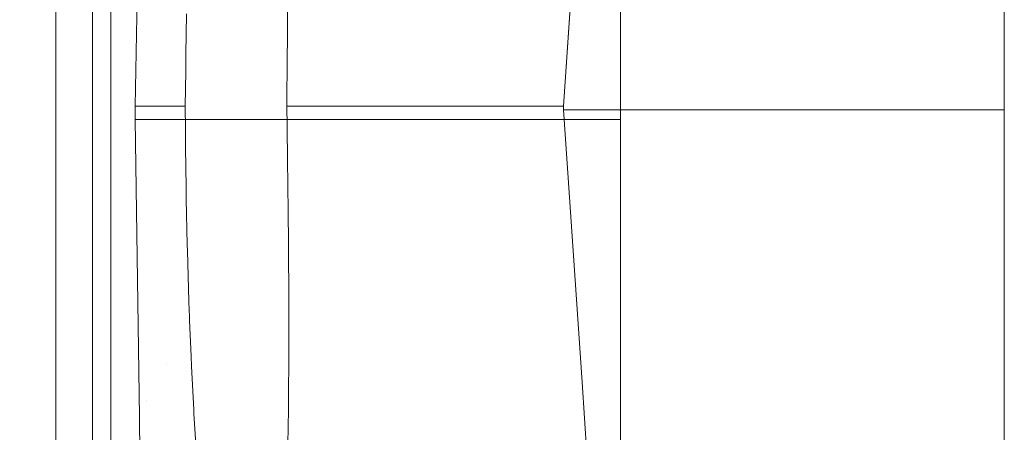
# Model space of a CAD drawing. Header units: millimetres. Extents: x -174 to 174, y -184 to 184.
# Tile 11 of 35: x -110 to -63, y -14 to 5. Entities that reach past the tile are written whole.
import ezdxf

# ---------------------------------------------------------------- set-up
doc = ezdxf.new("R2010")
doc.units = ezdxf.units.MM
doc.header["$LTSCALE"] = 5.08
doc.layers.add('Lighting-LED', color=7, linetype='Continuous', lineweight=5, true_color=0x000000)

# ---------------------------------------------------------------- blocks, each defined once
blk = doc.blocks.new('Group-1')
at = {"layer": 'Lighting-LED', "color": 18, "linetype": 'Continuous', "lineweight": 5}
for points, invisible_edges in [([(-5254.737, -897.549, -460.895), (-5203.672, -861.075, -372.449), (-5256.611, -562.84, -464.14), (-5269.635, -567.845, -486.699)], 14), ([(-5268.769, -567.845, -487.199), (-5255.745, -562.84, -464.64), (-5202.806, -861.075, -372.949), (-5253.871, -897.549, -461.395)], 11), ([(-5256.193, -562.911, -463.416), (-5256.401, -562.858, -463.777), (-5256.611, -562.84, -464.14), (-5203.672, -861.075, -372.449)], 12), ([(-5203.672, -861.075, -372.449), (-5255.786, -563.12, -462.712), (-5255.987, -562.998, -463.061), (-5256.193, -562.911, -463.416)], 9), ([(-5203.672, -861.075, -372.449), (-5203.689, -599.484, -372.478), (-5255.786, -563.12, -462.712)], 9), ([(-5202.806, -861.075, -372.949), (-5255.745, -562.84, -464.64), (-5255.535, -562.858, -464.277), (-5255.327, -562.911, -463.916)], 9), ([(-5255.327, -562.911, -463.916), (-5255.121, -562.998, -463.561), (-5254.92, -563.12, -463.212), (-5202.806, -861.075, -372.949)], 12), ([(-5254.92, -563.12, -463.212), (-5202.823, -599.484, -372.978), (-5202.806, -861.075, -372.949)], 10), ([(-5203.689, -599.484, -372.478), (-5203.672, -861.075, -372.449), (-5202.013, -856.367, -369.575), (-5202.013, -604.205, -369.575)], 11), ([(-5201.147, -604.205, -370.075), (-5201.147, -856.367, -370.075), (-5202.806, -861.075, -372.949), (-5202.823, -599.484, -372.978)], 14), ([(-5176.765, -730.007, -345.921), (-5176.739, -621.733, -346.052), (-5176.79, -836.445, -346.052)], 9), ([(-5014.177, -836.446, -346.052), (-5176.79, -836.445, -346.052), (-5176.739, -621.733, -346.052)], 9), ([(-5176.765, -730.007, -345.921), (-5176.739, -622.319, -345.857), (-5176.739, -621.733, -346.052)], 10), ([(-5176.739, -621.733, -346.052), (-5014.229, -621.72, -346.052), (-5014.177, -836.446, -346.052)], 9), ([(-5176.895, -622.818, -345.857), (-5176.739, -622.319, -345.857), (-5176.765, -730.007, -345.921)], 9), ([(-5176.956, -623.012, -345.857), (-5176.895, -622.818, -345.857), (-5176.765, -730.007, -345.921)], 10), ([(-5177.145, -623.49, -345.857), (-5177.139, -623.477, -345.857), (-5177.11, -623.414, -345.857), (-5176.765, -730.007, -345.921)], 12), ([(-5176.765, -730.007, -345.921), (-5177.11, -623.414, -345.857), (-5177.042, -623.247, -345.857)], 9), ([(-5177.042, -623.247, -345.857), (-5176.99, -623.118, -345.857), (-5176.765, -730.007, -345.921)], 10), ([(-5176.765, -730.007, -345.921), (-5176.99, -623.118, -345.857), (-5176.956, -623.012, -345.857)], 9), ([(-5177.383, -623.912, -345.858), (-5177.291, -623.768, -345.858), (-5176.765, -730.007, -345.921)], 10), ([(-5176.765, -730.007, -345.921), (-5177.291, -623.768, -345.858), (-5177.145, -623.49, -345.857)], 9), ([(-5177.861, -624.528, -345.858), (-5177.673, -624.314, -345.858), (-5176.765, -730.007, -345.921)], 10), ([(-5177.673, -624.314, -345.858), (-5177.649, -624.287, -345.858), (-5176.765, -730.007, -345.921)], 10), ([(-5176.765, -730.007, -345.921), (-5177.649, -624.287, -345.858), (-5177.459, -624.033, -345.858)], 9), ([(-5176.765, -730.007, -345.921), (-5177.459, -624.033, -345.858), (-5177.383, -623.912, -345.858)], 9), ([(-5176.765, -730.007, -345.921), (-5178.282, -624.911, -345.858), (-5178.043, -624.707, -345.858)], 9), ([(-5176.765, -730.007, -345.921), (-5178.043, -624.707, -345.858), (-5178.011, -624.675, -345.858)], 9), ([(-5178.011, -624.675, -345.858), (-5177.861, -624.528, -345.858), (-5176.765, -730.007, -345.921)], 10), ([(-5192.167, -634.165, -345.864), (-5178.539, -625.096, -345.858), (-5176.765, -730.007, -345.921)], 10), ([(-5176.765, -730.007, -345.921), (-5178.539, -625.096, -345.858), (-5178.391, -624.989, -345.858)], 9), ([(-5178.391, -624.989, -345.858), (-5178.282, -624.911, -345.858), (-5176.765, -730.007, -345.921)], 10), ([(-5176.765, -730.007, -345.921), (-5192.46, -634.412, -345.864), (-5192.268, -634.241, -345.864), (-5192.2, -634.188, -345.864)], 11), ([(-5192.2, -634.188, -345.864), (-5192.167, -634.165, -345.864), (-5176.765, -730.007, -345.921)], 10), ([(-5176.765, -730.007, -345.921), (-5193.018, -635.444, -345.864), (-5192.725, -634.74, -345.864), (-5192.689, -634.684, -345.864)], 11), ([(-5192.689, -634.684, -345.864), (-5192.611, -634.582, -345.864), (-5176.765, -730.007, -345.921)], 10), ([(-5176.765, -730.007, -345.921), (-5192.611, -634.582, -345.864), (-5192.59, -634.554, -345.864)], 9), ([(-5192.59, -634.554, -345.864), (-5192.562, -634.521, -345.864), (-5192.46, -634.412, -345.864), (-5176.765, -730.007, -345.921)], 12), ([(-5195.414, -653.212, -345.875), (-5193.037, -635.536, -345.865), (-5193.018, -635.444, -345.864), (-5176.765, -730.007, -345.921)], 12), ([(-5176.765, -730.007, -345.921), (-5197.519, -674.913, -345.888), (-5195.414, -653.212, -345.875)], 9), ([(-5158.714, -662.403, -94.789), (-5158.79, -662.619, -94.789), (-5158.422, -729.543, -94.85), (-5158.414, -661.823, -94.789)], 10), ([(-5158.414, -796.343, -94.789), (-5158.414, -661.823, -94.789), (-5158.422, -729.543, -94.85)], 10), ([(-5158.414, -661.823, -94.789), (-5158.422, -729.543, -94.85), (-5158.422, -729.543, -94.85)], 8), ([(-5158.414, -661.823, -94.789), (-5158.414, -796.343, -94.789), (-5032.535, -729.11, -94.789), (-5032.535, -706.605, -94.789)], 10), ([(-5158.422, -729.543, -94.85), (-5158.918, -662.915, -94.79), (-5158.986, -663.044, -94.79)], 9), ([(-5158.874, -662.814, -94.79), (-5158.918, -662.915, -94.79), (-5158.422, -729.543, -94.85)], 10), ([(-5158.422, -729.543, -94.85), (-5158.79, -662.619, -94.789), (-5158.874, -662.814, -94.79)], 9), ([(-5159.232, -663.458, -94.79), (-5159.246, -663.477, -94.79), (-5158.422, -729.543, -94.85)], 10), ([(-5159.065, -663.195, -94.79), (-5159.232, -663.458, -94.79), (-5158.422, -729.543, -94.85)], 10), ([(-5158.986, -663.044, -94.79), (-5159.065, -663.195, -94.79), (-5158.422, -729.543, -94.85)], 10), ([(-5159.56, -663.868, -94.791), (-5159.695, -664.013, -94.791), (-5158.422, -729.543, -94.85)], 10), ([(-5158.422, -729.543, -94.85), (-5159.485, -663.787, -94.79), (-5159.56, -663.868, -94.791)], 9), ([(-5159.418, -663.706, -94.79), (-5159.485, -663.787, -94.79), (-5158.422, -729.543, -94.85)], 10), ([(-5158.422, -729.543, -94.85), (-5159.246, -663.477, -94.79), (-5159.418, -663.706, -94.79)], 9), ([(-5158.422, -729.543, -94.85), (-5159.695, -664.013, -94.791), (-5159.915, -664.216, -94.791), (-5177.655, -702.238, -94.826)], 13), ([(-5199.555, -706.191, -345.907), (-5198.245, -682.407, -345.892), (-5197.519, -674.913, -345.888), (-5176.765, -730.007, -345.921)], 12), ([(-5192.236, -729.359, -201.964), (-5189.746, -690.466, -194.547), (-5192.694, -723.038, -207.679)], 11), ([(-5186.419, -697.748, -161.163), (-5189.746, -690.466, -194.547), (-5192.236, -729.359, -201.964), (-5192.236, -729.359, -201.963)], 11), ([(-5186.419, -697.748, -161.163), (-5192.236, -729.359, -201.963), (-5189.259, -729.359, -172.69)], 9), ([(-5189.259, -729.359, -172.69), (-5188.776, -729.359, -168.443), (-5186.419, -697.748, -161.163)], 10), ([(-5182.521, -706.824, -126.195), (-5186.419, -697.748, -161.163), (-5188.776, -729.359, -168.443), (-5188.776, -729.359, -168.442)], 11), ([(-5203.769, -698.835, -235.781), (-5203.769, -698.714, -238.548), (-5203.769, -698.835, -241.315), (-5203.769, -730.464, -238.548)], 12), ([(-5203.769, -699.796, -230.331), (-5203.769, -699.196, -233.035), (-5203.769, -698.835, -235.781), (-5203.769, -730.464, -238.548)], 12), ([(-5203.769, -698.835, -241.315), (-5203.769, -699.196, -244.061), (-5203.769, -699.796, -246.766), (-5203.769, -730.464, -238.548)], 12), ([(-5203.769, -701.689, -225.13), (-5203.769, -700.629, -227.689), (-5203.769, -699.796, -230.331), (-5203.769, -730.464, -238.548)], 12), ([(-5203.769, -699.796, -246.766), (-5203.769, -700.629, -249.407), (-5203.769, -701.689, -251.966), (-5203.769, -730.464, -238.548)], 12), ([(-5203.769, -704.456, -220.337), (-5203.769, -702.968, -222.673), (-5203.769, -701.689, -225.13), (-5203.769, -730.464, -238.548)], 12), ([(-5203.769, -701.689, -251.966), (-5203.769, -702.968, -254.423), (-5203.769, -704.456, -256.759), (-5203.769, -730.464, -238.548)], 12), ([(-5177.655, -702.238, -94.826), (-5178.602, -716.167, -94.838), (-5158.422, -729.543, -94.85)], 10), ([(-5203.769, -708.013, -216.097), (-5203.769, -706.142, -218.14), (-5203.769, -704.456, -220.337), (-5203.769, -730.464, -238.548)], 12), ([(-5203.769, -704.456, -256.759), (-5203.769, -706.142, -258.957), (-5203.769, -708.013, -260.999), (-5203.769, -730.464, -238.548)], 12), ([(-5176.765, -730.007, -345.921), (-5199.706, -714.485, -345.911), (-5199.555, -706.191, -345.907)], 9), ([(-5182.521, -706.824, -126.195), (-5188.776, -729.359, -168.442), (-5186.956, -729.359, -152.46)], 9), ([(-5186.956, -729.359, -152.46), (-5184.324, -729.359, -132.127), (-5182.521, -706.824, -126.195)], 10), ([(-5178.602, -716.167, -94.838), (-5182.521, -706.824, -126.195), (-5184.324, -729.359, -132.127), (-5184.324, -729.359, -132.126)], 11), ([(-5203.769, -712.253, -212.54), (-5203.769, -710.055, -214.226), (-5203.769, -708.013, -216.097), (-5203.769, -730.464, -238.548)], 12), ([(-5203.769, -708.013, -260.999), (-5203.769, -710.055, -262.87), (-5203.769, -712.253, -264.556), (-5203.769, -730.464, -238.548)], 12), ([(-5203.769, -717.046, -209.773), (-5203.769, -714.589, -211.052), (-5203.769, -712.253, -212.54), (-5203.769, -730.464, -238.548)], 12), ([(-5203.769, -712.253, -264.556), (-5203.769, -714.589, -266.044), (-5203.769, -717.046, -267.323), (-5203.769, -730.464, -238.548)], 12), ([(-5199.706, -714.485, -345.911), (-5199.976, -729.359, -345.92), (-5199.956, -729.359, -342.478)], 8), ([(-5176.765, -730.007, -345.921), (-5199.976, -730.007, -345.921), (-5199.976, -729.359, -345.92), (-5199.706, -714.485, -345.911)], 8), ([(-5199.438, -715.3, -319.529), (-5199.706, -714.485, -345.911), (-5199.956, -729.359, -342.478)], 11), ([(-5199.956, -729.359, -342.478), (-5199.565, -729.359, -320.159), (-5199.438, -715.3, -319.529)], 10), ([(-5184.324, -729.359, -132.126), (-5179.499, -729.359, -94.85), (-5178.602, -716.167, -94.838)], 8), ([(-5178.602, -716.167, -94.838), (-5179.499, -729.359, -94.85), (-5179.49, -729.543, -94.85), (-5158.422, -729.543, -94.85)], 8), ([(-5203.769, -722.246, -207.88), (-5203.769, -719.605, -208.713), (-5203.769, -717.046, -209.773), (-5203.769, -730.464, -238.548)], 12), ([(-5203.769, -717.046, -267.323), (-5203.769, -719.605, -268.383), (-5203.769, -722.246, -269.216), (-5203.769, -730.464, -238.548)], 12), ([(-5198.487, -717.06, -290.977), (-5199.565, -729.359, -320.159), (-5199.451, -729.359, -313.627)], 9), ([(-5199.451, -729.359, -313.627), (-5198.514, -729.359, -291.925), (-5198.487, -717.06, -290.977)], 10), ([(-5197.554, -726.887, -270.096), (-5198.487, -717.06, -290.977), (-5198.514, -729.359, -291.925)], 11), ([(-5198.487, -717.06, -290.977), (-5197.554, -726.887, -270.096), (-5197.518, -724.953, -269.8)], 9), ([(-5203.769, -730.464, -238.548), (-5203.769, -727.697, -206.919), (-5203.769, -724.95, -207.28), (-5203.769, -722.246, -207.88)], 9), ([(-5203.769, -722.246, -269.216), (-5203.769, -724.95, -269.816), (-5203.769, -727.697, -270.177), (-5203.769, -730.464, -238.548)], 12), ([(-5192.694, -723.038, -207.679), (-5192.699, -724.954, -207.297), (-5192.236, -729.359, -201.964)], 10), ([(-5192.7, -725.505, -207.188), (-5203.769, -724.95, -207.28), (-5203.769, -727.697, -206.919)], 9), ([(-5203.769, -724.95, -269.816), (-5197.518, -724.953, -269.8), (-5197.554, -726.887, -270.096)], 9), ([(-5197.554, -726.887, -270.096), (-5203.769, -727.697, -270.177), (-5203.769, -724.95, -269.816)], 9), ([(-5192.7, -725.505, -207.188), (-5192.699, -724.954, -207.297), (-5203.769, -724.95, -207.28)], 10), ([(-5192.699, -724.954, -207.297), (-5192.7, -725.505, -207.188), (-5192.236, -729.359, -201.964)], 10), ([(-5203.769, -727.697, -206.919), (-5192.715, -727.698, -206.929), (-5192.7, -725.505, -207.188)], 9), ([(-5192.236, -729.359, -201.964), (-5192.7, -725.505, -207.188), (-5192.715, -727.698, -206.929)], 9), ([(-5197.554, -726.887, -270.096), (-5197.563, -727.698, -270.156), (-5203.769, -727.697, -270.177)], 10), ([(-5198.514, -729.359, -291.925), (-5197.563, -727.698, -270.156), (-5197.554, -726.887, -270.096)], 9), ([(-5203.769, -727.697, -270.177), (-5203.769, -730.464, -270.298), (-5203.769, -733.231, -270.177), (-5203.769, -730.464, -238.548)], 12), ([(-5203.769, -733.231, -206.919), (-5203.769, -730.464, -206.798), (-5203.769, -727.697, -206.919), (-5203.769, -730.464, -238.548)], 12), ([(-5203.769, -727.697, -270.177), (-5197.563, -727.698, -270.156), (-5197.58, -729.359, -270.279)], 9), ([(-5197.58, -729.359, -270.279), (-5203.769, -730.464, -270.298), (-5203.769, -727.697, -270.177)], 9), ([(-5203.769, -727.697, -206.919), (-5192.72, -728.367, -206.873), (-5192.716, -727.982, -206.895)], 9), ([(-5203.769, -727.697, -206.919), (-5203.769, -730.464, -206.798), (-5192.729, -729.359, -206.817)], 10), ([(-5192.729, -729.359, -206.817), (-5192.72, -728.367, -206.873), (-5203.769, -727.697, -206.919)], 10), ([(-5192.716, -727.982, -206.895), (-5192.715, -727.698, -206.929), (-5203.769, -727.697, -206.919)], 10), ([(-5197.563, -727.698, -270.156), (-5198.514, -729.359, -291.925), (-5198.514, -729.359, -291.925)], 9), ([(-5198.514, -729.359, -291.925), (-5197.58, -729.359, -270.279), (-5197.563, -727.698, -270.156)], 8), ([(-5192.715, -727.698, -206.929), (-5192.716, -727.982, -206.895), (-5192.236, -729.359, -201.964)], 10), ([(-5192.27, -729.359, -202.303), (-5192.72, -728.367, -206.873), (-5192.729, -729.359, -206.817)], 1), ([(-5192.716, -727.982, -206.895), (-5192.72, -728.367, -206.873), (-5192.27, -729.359, -202.303), (-5192.236, -729.359, -201.964)], 10), ([(-5192.715, -730.342, -206.822), (-5192.729, -729.359, -206.817), (-5203.769, -730.464, -206.798)], 10), ([(-5197.58, -729.359, -270.279), (-5197.574, -730.464, -270.283), (-5203.769, -730.464, -270.298)], 10), ([(-5199.956, -729.359, -342.478), (-5199.976, -729.359, -345.92), (-5199.976, -730.007, -345.921)], 8), ([(-5199.956, -729.359, -342.478), (-5199.976, -730.007, -345.921), (-5199.777, -744.235, -345.938)], 9), ([(-5199.438, -743.419, -319.529), (-5199.565, -729.359, -320.159), (-5199.956, -729.359, -342.478)], 9), ([(-5199.956, -729.359, -342.478), (-5199.777, -744.235, -345.938), (-5199.438, -743.419, -319.529)], 11), ([(-5199.438, -743.419, -319.529), (-5199.565, -729.359, -320.159), (-5199.565, -729.359, -320.159)], 9), ([(-5199.451, -729.359, -313.627), (-5199.565, -729.359, -320.159), (-5199.438, -743.419, -319.529)], 10), ([(-5198.487, -741.658, -290.976), (-5198.514, -729.359, -291.925), (-5199.451, -729.359, -313.627)], 9), ([(-5199.451, -729.359, -313.627), (-5199.438, -743.419, -319.529), (-5198.487, -741.658, -290.976)], 11), ([(-5198.514, -729.359, -291.925), (-5197.569, -731.334, -270.286), (-5197.574, -730.464, -270.283)], 9), ([(-5198.514, -729.359, -291.925), (-5198.487, -741.658, -290.976), (-5197.537, -733.807, -270.122)], 11), ([(-5197.537, -733.807, -270.122), (-5197.544, -733.23, -270.16), (-5198.514, -729.359, -291.925)], 10), ([(-5197.544, -733.23, -270.16), (-5197.569, -731.334, -270.286), (-5198.514, -729.359, -291.925)], 10), ([(-5198.487, -741.658, -290.976), (-5198.514, -729.359, -291.925), (-5198.514, -729.359, -291.925)], 9), ([(-5197.574, -730.464, -270.283), (-5197.58, -729.359, -270.279), (-5198.514, -729.359, -291.925)], 8), ([(-5192.715, -730.342, -206.822), (-5192.27, -729.359, -202.303), (-5192.729, -729.359, -206.817)], 1), ([(-5192.715, -730.342, -206.822), (-5192.713, -730.464, -206.822), (-5192.236, -729.359, -201.963), (-5192.236, -729.359, -201.964)], 10), ([(-5192.236, -729.359, -201.964), (-5192.27, -729.359, -202.303), (-5192.715, -730.342, -206.822)], 10), ([(-5192.713, -730.464, -206.822), (-5192.692, -731.857, -206.829), (-5192.236, -729.359, -201.963)], 10), ([(-5192.236, -729.359, -201.963), (-5192.692, -731.857, -206.829), (-5192.676, -733.229, -206.943)], 9), ([(-5192.676, -733.229, -206.943), (-5192.663, -734.335, -207.035), (-5192.236, -729.359, -201.963)], 10), ([(-5192.236, -729.359, -201.963), (-5192.663, -734.335, -207.035), (-5192.649, -735.977, -207.284)], 9), ([(-5192.649, -735.977, -207.284), (-5189.746, -768.252, -194.546), (-5192.236, -729.359, -201.963)], 11), ([(-5189.259, -729.359, -172.69), (-5192.236, -729.359, -201.963), (-5189.746, -768.252, -194.546)], 10), ([(-5189.746, -768.252, -194.546), (-5186.419, -760.971, -161.162), (-5189.259, -729.359, -172.69)], 11), ([(-5186.419, -760.971, -161.162), (-5188.776, -729.359, -168.443), (-5189.259, -729.359, -172.69)], 9), ([(-5186.419, -760.971, -161.162), (-5188.776, -729.359, -168.442), (-5188.776, -729.359, -168.443)], 9), ([(-5186.956, -729.359, -152.46), (-5188.776, -729.359, -168.442), (-5186.419, -760.971, -161.162)], 10), ([(-5184.324, -729.359, -132.127), (-5186.956, -729.359, -152.46), (-5186.419, -760.971, -161.162)], 10), ([(-5186.419, -760.971, -161.162), (-5182.521, -751.895, -126.194), (-5184.324, -729.359, -132.127)], 11), ([(-5182.521, -751.895, -126.194), (-5184.324, -729.359, -132.126), (-5184.324, -729.359, -132.127)], 9), ([(-5184.324, -729.359, -132.126), (-5182.521, -751.895, -126.194), (-5179.49, -729.543, -94.85)], 11), ([(-5179.49, -729.543, -94.85), (-5179.499, -729.359, -94.85), (-5184.324, -729.359, -132.126)], 8), ([(-5158.422, -729.543, -94.85), (-5179.49, -729.543, -94.85), (-5178.606, -742.559, -94.862)], 8), ([(-5158.422, -729.543, -94.85), (-5178.606, -742.559, -94.862), (-5177.649, -756.634, -94.875)], 9), ([(-5177.649, -756.634, -94.875), (-5174.715, -783.674, -94.9), (-5174.697, -783.769, -94.9), (-5158.422, -729.543, -94.85)], 12), ([(-5158.422, -729.543, -94.85), (-5174.697, -783.769, -94.9), (-5174.683, -783.843, -94.9), (-5174.652, -783.959, -94.9)], 9), ([(-5158.422, -729.543, -94.85), (-5174.652, -783.959, -94.9), (-5174.639, -784.008, -94.9)], 9), ([(-5174.639, -784.008, -94.9), (-5174.611, -784.092, -94.9), (-5174.589, -784.146, -94.9), (-5158.422, -729.543, -94.85)], 12), ([(-5174.589, -784.146, -94.9), (-5174.548, -784.248, -94.9), (-5174.509, -784.326, -94.9), (-5158.422, -729.543, -94.85)], 12), ([(-5158.422, -729.543, -94.85), (-5174.509, -784.326, -94.9), (-5174.359, -784.582, -94.9), (-5174.297, -784.668, -94.901)], 11), ([(-5174.297, -784.668, -94.901), (-5174.262, -784.712, -94.901), (-5174.239, -784.738, -94.901), (-5158.422, -729.543, -94.85)], 12), ([(-5158.422, -729.543, -94.85), (-5174.239, -784.738, -94.901), (-5174.156, -784.832, -94.901), (-5174.058, -784.927, -94.901)], 9), ([(-5174.058, -784.927, -94.901), (-5174.042, -784.943, -94.901), (-5173.96, -785.01, -94.901), (-5158.422, -729.543, -94.85)], 12), ([(-5158.422, -729.543, -94.85), (-5173.96, -785.01, -94.901), (-5173.921, -785.043, -94.901), (-5173.86, -785.088, -94.901)], 9), ([(-5173.86, -785.088, -94.901), (-5160.272, -794.278, -94.909), (-5158.422, -729.543, -94.85)], 10), ([(-5158.422, -729.543, -94.85), (-5160.272, -794.278, -94.909), (-5160.099, -794.405, -94.909)], 9), ([(-5160.099, -794.405, -94.909), (-5160.025, -794.459, -94.909), (-5158.422, -729.543, -94.85)], 10), ([(-5158.422, -729.543, -94.85), (-5160.025, -794.459, -94.909), (-5159.795, -794.659, -94.91)], 9), ([(-5158.422, -729.543, -94.85), (-5159.795, -794.659, -94.91), (-5159.748, -794.706, -94.91)], 9), ([(-5159.748, -794.706, -94.91), (-5159.6, -794.855, -94.91), (-5158.422, -729.543, -94.85)], 10), ([(-5158.422, -729.543, -94.85), (-5159.6, -794.855, -94.91), (-5159.412, -795.076, -94.91)], 9), ([(-5159.412, -795.076, -94.91), (-5159.392, -795.098, -94.91), (-5158.422, -729.543, -94.85)], 10), ([(-5158.431, -796.398, -94.911), (-5158.422, -729.543, -94.85), (-5159.392, -795.098, -94.91), (-5159.207, -795.356, -94.91)], 10), ([(-5158.422, -729.543, -94.85), (-5158.431, -796.398, -94.911), (-5158.414, -796.343, -94.789)], 8), ([(-5176.844, -836.116, -346.051), (-5199.976, -730.007, -345.921), (-5176.765, -730.007, -345.921)], 9), ([(-5176.844, -836.116, -346.051), (-5199.777, -744.235, -345.938), (-5199.976, -730.007, -345.921)], 9), ([(-5176.765, -730.007, -345.921), (-5176.79, -836.423, -346.052), (-5176.844, -836.116, -346.051)], 10), ([(-5176.79, -836.445, -346.052), (-5176.79, -836.428, -346.052), (-5176.79, -836.423, -346.052), (-5176.765, -730.007, -345.921)], 8), ([(-5203.769, -730.464, -206.798), (-5192.713, -730.464, -206.822), (-5192.715, -730.342, -206.822)], 9), ([(-5203.769, -733.231, -270.177), (-5203.769, -735.977, -269.816), (-5203.769, -738.681, -269.216), (-5203.769, -730.464, -238.548)], 12), ([(-5203.769, -738.681, -269.216), (-5203.769, -741.323, -268.383), (-5203.769, -743.882, -267.323), (-5203.769, -730.464, -238.548)], 12), ([(-5203.769, -743.882, -267.323), (-5203.769, -746.339, -266.044), (-5203.769, -748.675, -264.556), (-5203.769, -730.464, -238.548)], 12), ([(-5203.769, -748.675, -264.556), (-5203.769, -750.872, -262.87), (-5203.769, -752.914, -260.999), (-5203.769, -730.464, -238.548)], 12), ([(-5203.769, -752.914, -260.999), (-5203.769, -754.786, -258.957), (-5203.769, -756.472, -256.759), (-5203.769, -730.464, -238.548)], 12), ([(-5203.769, -756.472, -256.759), (-5203.769, -757.96, -254.423), (-5203.769, -759.239, -251.966), (-5203.769, -730.464, -238.548)], 12), ([(-5203.769, -759.239, -251.966), (-5203.769, -760.299, -249.407), (-5203.769, -761.132, -246.766), (-5203.769, -730.464, -238.548)], 12), ([(-5203.769, -761.132, -246.766), (-5203.769, -761.731, -244.061), (-5203.769, -762.093, -241.315), (-5203.769, -730.464, -238.548)], 12), ([(-5203.769, -762.093, -241.315), (-5203.769, -762.214, -238.548), (-5203.769, -762.093, -235.781), (-5203.769, -730.464, -238.548)], 12), ([(-5203.769, -762.093, -235.781), (-5203.769, -761.731, -233.035), (-5203.769, -761.132, -230.331), (-5203.769, -730.464, -238.548)], 12), ([(-5203.769, -761.132, -230.331), (-5203.769, -760.299, -227.689), (-5203.769, -759.239, -225.13), (-5203.769, -730.464, -238.548)], 12), ([(-5203.769, -759.239, -225.13), (-5203.769, -757.96, -222.673), (-5203.769, -756.472, -220.337), (-5203.769, -730.464, -238.548)], 12), ([(-5203.769, -756.472, -220.337), (-5203.769, -754.786, -218.14), (-5203.769, -752.914, -216.097), (-5203.769, -730.464, -238.548)], 12), ([(-5203.769, -752.914, -216.097), (-5203.769, -750.872, -214.226), (-5203.769, -748.675, -212.54), (-5203.769, -730.464, -238.548)], 12), ([(-5203.769, -748.675, -212.54), (-5203.769, -746.339, -211.052), (-5203.769, -743.882, -209.773), (-5203.769, -730.464, -238.548)], 12), ([(-5203.769, -743.882, -209.773), (-5203.769, -741.323, -208.713), (-5203.769, -738.681, -207.88), (-5203.769, -730.464, -238.548)], 12), ([(-5203.769, -738.681, -207.88), (-5203.769, -735.977, -207.28), (-5203.769, -733.231, -206.919), (-5203.769, -730.464, -238.548)], 12), ([(-5203.769, -733.231, -270.177), (-5203.769, -730.464, -270.298), (-5197.569, -731.334, -270.286)], 10), ([(-5203.769, -730.464, -270.298), (-5197.574, -730.464, -270.283), (-5197.569, -731.334, -270.286)], 9), ([(-5203.769, -730.464, -206.798), (-5203.769, -733.231, -206.919), (-5192.692, -731.857, -206.829)], 10), ([(-5192.692, -731.857, -206.829), (-5192.713, -730.464, -206.822), (-5203.769, -730.464, -206.798)], 10), ([(-5197.569, -731.334, -270.286), (-5197.544, -733.23, -270.16), (-5203.769, -733.231, -270.177)], 10), ([(-5203.769, -733.231, -206.919), (-5192.676, -733.229, -206.943), (-5192.692, -731.857, -206.829)], 9), ([(-5192.663, -734.335, -207.035), (-5192.676, -733.229, -206.943), (-5203.769, -733.231, -206.919)], 10), ([(-5203.769, -733.231, -270.177), (-5197.544, -733.23, -270.16), (-5197.537, -733.807, -270.122)], 9), ([(-5203.769, -735.977, -269.816), (-5203.769, -733.231, -270.177), (-5197.537, -733.807, -270.122)], 10), ([(-5192.663, -734.335, -207.035), (-5203.769, -733.231, -206.919), (-5203.769, -735.977, -207.28)], 9), ([(-5197.537, -733.807, -270.122), (-5197.49, -735.976, -269.805), (-5203.769, -735.977, -269.816)], 10), ([(-5197.49, -735.976, -269.805), (-5197.537, -733.807, -270.122), (-5198.487, -741.658, -290.976)], 10), ([(-5203.769, -735.977, -207.28), (-5192.649, -735.977, -207.284), (-5192.663, -734.335, -207.035)], 9), ([(-5203.769, -735.977, -269.816), (-5197.49, -735.976, -269.805), (-5197.484, -736.275, -269.762)], 9), ([(-5203.769, -738.681, -269.216), (-5203.769, -735.977, -269.816), (-5197.484, -736.275, -269.762)], 10), ([(-5192.648, -736.099, -207.302), (-5203.769, -735.977, -207.28), (-5203.769, -738.681, -207.88)], 9), ([(-5192.648, -736.099, -207.302), (-5192.649, -735.977, -207.284), (-5203.769, -735.977, -207.28)], 10), ([(-5198.487, -741.658, -290.976), (-5197.484, -736.275, -269.762), (-5197.49, -735.976, -269.805)], 9), ([(-5192.649, -735.977, -207.284), (-5192.648, -736.099, -207.302), (-5189.746, -768.252, -194.546)], 10), ([(-5203.769, -738.681, -207.88), (-5192.637, -738.582, -207.853), (-5192.648, -736.099, -207.302)], 9), ([(-5197.484, -736.275, -269.762), (-5197.411, -738.681, -269.214), (-5203.769, -738.681, -269.216)], 10), ([(-5197.411, -738.681, -269.214), (-5197.484, -736.275, -269.762), (-5198.487, -741.658, -290.976)], 10), ([(-5192.648, -736.099, -207.302), (-5192.637, -738.582, -207.853), (-5189.746, -768.252, -194.546)], 10), ([(-5203.769, -738.681, -207.88), (-5192.636, -738.68, -207.884), (-5192.637, -738.582, -207.853)], 9), ([(-5192.636, -740.979, -208.59), (-5192.636, -738.68, -207.884), (-5203.769, -738.681, -207.88)], 10), ([(-5203.769, -741.323, -268.383), (-5203.769, -738.681, -269.216), (-5197.377, -739.606, -268.947)], 10), ([(-5203.769, -738.681, -269.216), (-5197.384, -739.443, -269.002), (-5197.377, -739.606, -268.947)], 9), ([(-5203.769, -738.681, -269.216), (-5197.409, -738.737, -269.201), (-5197.384, -739.443, -269.002)], 9), ([(-5203.769, -738.681, -269.216), (-5197.411, -738.681, -269.214), (-5197.409, -738.737, -269.201)], 9), ([(-5203.769, -738.681, -207.88), (-5203.769, -741.323, -208.713), (-5192.636, -740.979, -208.59)], 10), ([(-5198.487, -741.658, -290.976), (-5197.409, -738.737, -269.201), (-5197.411, -738.681, -269.214)], 9), ([(-5197.384, -739.443, -269.002), (-5197.409, -738.737, -269.201), (-5198.487, -741.658, -290.976)], 10), ([(-5189.746, -768.252, -194.546), (-5192.637, -738.582, -207.853), (-5192.636, -738.68, -207.884)], 9), ([(-5192.636, -738.68, -207.884), (-5192.636, -740.979, -208.59), (-5189.746, -768.252, -194.546)], 10), ([(-5197.377, -739.606, -268.947), (-5197.305, -741.318, -268.369), (-5203.769, -741.323, -268.383)], 10), ([(-5198.487, -741.658, -290.976), (-5197.377, -739.606, -268.947), (-5197.384, -739.443, -269.002)], 9), ([(-5197.305, -741.318, -268.369), (-5197.377, -739.606, -268.947), (-5198.487, -741.658, -290.976)], 10), ([(-5203.769, -741.323, -208.713), (-5192.637, -741.318, -208.724), (-5192.636, -740.979, -208.59)], 9), ([(-5189.746, -768.252, -194.546), (-5192.636, -740.979, -208.59), (-5192.637, -741.318, -208.724)], 9), ([(-5203.769, -741.323, -268.383), (-5197.305, -741.318, -268.369), (-5197.285, -741.793, -268.208)], 9), ([(-5192.647, -743.293, -209.506), (-5192.637, -741.318, -208.724), (-5203.769, -741.323, -208.713)], 10), ([(-5203.769, -743.882, -267.323), (-5203.769, -741.323, -268.383), (-5197.285, -741.793, -268.208)], 10), ([(-5203.769, -741.323, -208.713), (-5203.769, -743.882, -209.773), (-5192.647, -743.293, -209.506)], 10), ([(-5198.487, -741.658, -290.976), (-5197.285, -741.793, -268.208), (-5197.305, -741.318, -268.369)], 9), ([(-5192.637, -741.318, -208.724), (-5192.647, -743.293, -209.506), (-5189.746, -768.252, -194.546)], 10), ([(-5197.285, -741.793, -268.208), (-5197.177, -743.879, -267.316), (-5203.769, -743.882, -267.323)], 10), ([(-5198.487, -741.658, -290.976), (-5199.438, -743.419, -319.529), (-5197.263, -782.955, -317.791)], 11), ([(-5197.263, -782.955, -317.791), (-5196.267, -781.112, -287.947), (-5198.487, -741.658, -290.976)], 11), ([(-5198.487, -741.658, -290.976), (-5197.167, -744.077, -267.232), (-5197.177, -743.879, -267.316)], 9), ([(-5197.177, -743.879, -267.316), (-5197.285, -741.793, -268.208), (-5198.487, -741.658, -290.976)], 10), ([(-5197.167, -744.077, -267.232), (-5198.487, -741.658, -290.976), (-5196.267, -781.112, -287.947)], 11), ([(-5177.649, -756.634, -94.875), (-5178.606, -742.559, -94.862), (-5182.521, -751.895, -126.194)], 10), ([(-5203.769, -743.882, -209.773), (-5192.653, -743.874, -209.79), (-5192.647, -743.293, -209.506)], 9), ([(-5199.438, -743.419, -319.529), (-5199.777, -744.235, -345.938), (-5199.745, -746.547, -345.941)], 9), ([(-5199.438, -743.419, -319.529), (-5199.745, -746.547, -345.941), (-5198.28, -775.844, -345.977)], 9), ([(-5198.28, -775.844, -345.977), (-5197.263, -782.955, -317.791), (-5199.438, -743.419, -319.529)], 11), ([(-5189.746, -768.252, -194.546), (-5192.647, -743.293, -209.506), (-5192.653, -743.874, -209.79)], 9), ([(-5192.67, -745.526, -210.598), (-5192.653, -743.874, -209.79), (-5203.769, -743.882, -209.773)], 10), ([(-5203.769, -743.882, -267.323), (-5197.177, -743.879, -267.316), (-5197.167, -744.077, -267.232)], 9), ([(-5203.769, -746.339, -266.044), (-5203.769, -743.882, -267.323), (-5197.167, -744.077, -267.232)], 10), ([(-5203.769, -743.882, -209.773), (-5203.769, -746.339, -211.052), (-5192.67, -745.526, -210.598)], 10), ([(-5192.653, -743.874, -209.79), (-5192.67, -745.526, -210.598), (-5189.746, -768.252, -194.546)], 10), ([(-5197.167, -744.077, -267.232), (-5197.031, -746.294, -266.07), (-5203.769, -746.339, -266.044)], 10), ([(-5199.745, -746.547, -345.941), (-5199.777, -744.235, -345.938), (-5176.844, -836.116, -346.051), (-5176.922, -835.812, -346.051)], 10), ([(-5196.267, -781.112, -287.947), (-5197.031, -746.294, -266.07), (-5197.167, -744.077, -267.232)], 9)]:
    blk.add_3dface(points, dxfattribs=dict(at, invisible_edges=invisible_edges))
blk.add_3dface([(-5202.013, -856.367, -369.575), (-5201.147, -856.367, -370.075), (-5201.147, -604.205, -370.075), (-5202.013, -604.205, -369.575)], dxfattribs=at)
at = {"layer": 'Lighting-LED', "color": 0, "flags": 1}
for tag in ['Yoke', 'Weight', 'Weight', 'Wattage', '3D_Symbol_Name', 'Candlepower', 'Body', 'Model_Name', 'Beam_Angle', 'Field_Angle', 'Remarks', 'Beam_Angle_2', 'Field_Angle_2', 'Num_Channels', 'Frame_Size', 'Device_Type', 'FixtureID', 'Frame_Size', 'Base', 'Lens', 'Inst_Type', 'Lamp']:
    blk.add_attdef(tag, (-4365.465, 1246.738), '', height=0.18, dxfattribs=at)

msp = doc.modelspace()

# ---------------------------------------------------------------- block references
at = {"layer": 'Lighting-LED', "color": 7}
msp.add_blockref('Group-1', (5095.474, 730.464), dxfattribs=at)

doc.saveas('drawing.dxf')
